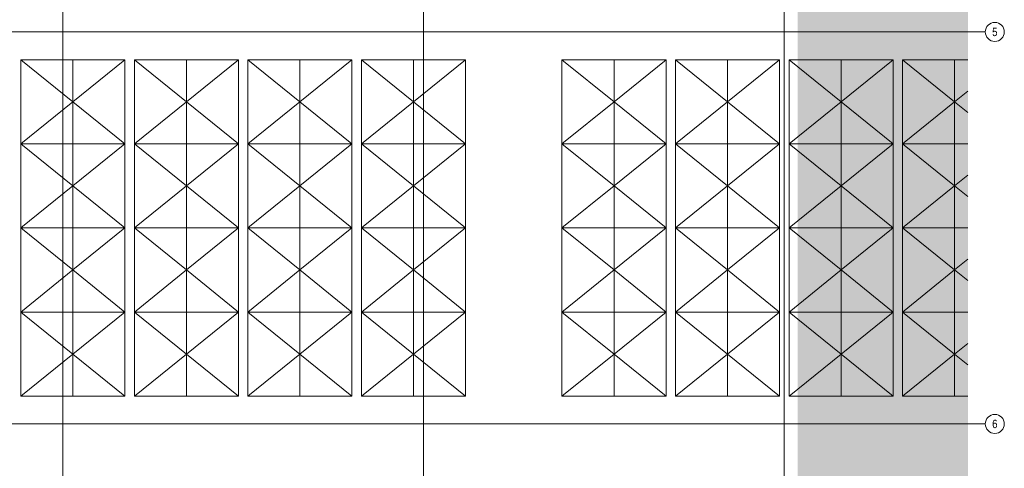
# Model space of a CAD drawing. Extents: x -743 to 300, y 62 to 1112.
# Tile 67 of 179: x -323 to 92, y 366 to 555. Entities that reach past the tile are written whole.
import ezdxf
from ezdxf.enums import TextEntityAlignment as Align
from ezdxf.lldxf.tags import DXFTag

# ---------------------------------------------------------------- set-up
doc = ezdxf.new("R2010")
doc.units = 0
doc.layers.get('0').update_dxf_attribs({"lineweight": 13})
for name, color, linetype, lineweight, true_color in [('40 -44 Elektr. Anlagen- 2 Eigenstromversorgungsanlagen', 7, 'Continuous', 5, 0xff6633), ('Dachflächen Moblierung', 7, 'Continuous', 9, 0x888888), ('iwb_Layout Achsbezeichung', 1, 'Continuous', 13, 0xff0000), ('iwb_Layout BA_Markierung', 7, 'Continuous', 9, 0xbadcdc)]:
    doc.layers.add(name, color=color, linetype=linetype, lineweight=lineweight, true_color=true_color)
doc.layers.add('70 -71 Achsen- 1 Gebäudeachsen', color=7, linetype='STRICHPUNKT2-A06CPV7LL0', lineweight=18)
doc.styles.get("Standard").update_dxf_attribs({"font": 'ARIALN.TTF'})
tags = doc.linetypes.add('grob-A06CPV7GL0', pattern=[14, 3, -8, 3]).pattern_tags.tags
tags[8:9] = [DXFTag(74, 4), DXFTag(75, 0), DXFTag(340, '0'), DXFTag(46, 0.0), DXFTag(50, 0.0), DXFTag(44, 0.0), DXFTag(45, 0.0)]
tags[6:7] = [DXFTag(74, 4), DXFTag(75, 0), DXFTag(340, '0'), DXFTag(46, 0.0), DXFTag(50, 0.0), DXFTag(44, 0.0), DXFTag(45, 0.0)]
tags[4:5] = [DXFTag(74, 4), DXFTag(75, 0), DXFTag(340, '0'), DXFTag(46, 0.0), DXFTag(50, 0.0), DXFTag(44, 0.0), DXFTag(45, 0.0)]
tags = doc.linetypes.add('STRICHPUNKT2', pattern=[12.7, 6.35, -3.175, 0, -3.175]).pattern_tags.tags
tags[10:11] = [DXFTag(74, 4), DXFTag(75, 0), DXFTag(340, '0'), DXFTag(46, 0.0), DXFTag(50, 0.0), DXFTag(44, 0.0), DXFTag(45, 0.0)]
tags[8:9] = [DXFTag(74, 4), DXFTag(75, 0), DXFTag(340, '0'), DXFTag(46, 0.0), DXFTag(50, 0.0), DXFTag(44, 0.0), DXFTag(45, 0.0)]
tags[6:7] = [DXFTag(74, 4), DXFTag(75, 0), DXFTag(340, '0'), DXFTag(46, 0.0), DXFTag(50, 0.0), DXFTag(44, 0.0), DXFTag(45, 0.0)]
tags[4:5] = [DXFTag(74, 4), DXFTag(75, 0), DXFTag(340, '0'), DXFTag(46, 0.0), DXFTag(50, 0.0), DXFTag(44, 0.0), DXFTag(45, 0.0)]
tags = doc.linetypes.add('STRICHPUNKT2-A06CPV7LL0', pattern=[12.7, 6.35, -3.175, 0, -3.175]).pattern_tags.tags
tags[10:11] = [DXFTag(74, 4), DXFTag(75, 0), DXFTag(340, '0'), DXFTag(46, 0.0), DXFTag(50, 0.0), DXFTag(44, 0.0), DXFTag(45, 0.0)]
tags[8:9] = [DXFTag(74, 4), DXFTag(75, 0), DXFTag(340, '0'), DXFTag(46, 0.0), DXFTag(50, 0.0), DXFTag(44, 0.0), DXFTag(45, 0.0)]
tags[6:7] = [DXFTag(74, 4), DXFTag(75, 0), DXFTag(340, '0'), DXFTag(46, 0.0), DXFTag(50, 0.0), DXFTag(44, 0.0), DXFTag(45, 0.0)]
tags[4:5] = [DXFTag(74, 4), DXFTag(75, 0), DXFTag(340, '0'), DXFTag(46, 0.0), DXFTag(50, 0.0), DXFTag(44, 0.0), DXFTag(45, 0.0)]

# ---------------------------------------------------------------- blocks, each defined once
blk = doc.blocks.new('Polygon-A06CPV7AL0')
at = {"color": 0, "linetype": 'ByBlock', "lineweight": -2, "ltscale": 0.13}
blk.add_solid([(4.85, 86.71), (4.69, 1083.81), (76.5, 86.52), (76.5, 1083.81)], dxfattribs=at)
blk = doc.blocks.new('Referenz-A06CPV7ML0')
at = {"layer": '40 -44 Elektr. Anlagen- 2 Eigenstromversorgungsanlagen', "color": 0, "lineweight": 9}
for p, q in [((-322.53, 502.81), (-322.53, 538.21)), ((-322.53, 538.21), (-300.61, 538.21)), ((-300.61, 538.21), (-300.61, 502.81)), ((-278.69, 538.21), (-300.61, 538.21)), ((-278.69, 502.81), (-278.69, 538.21)), ((-274.69, 502.81), (-274.69, 538.21)), ((-274.69, 538.21), (-252.77, 538.21)), ((-252.77, 538.21), (-252.77, 502.81)), ((-230.85, 538.21), (-252.77, 538.21)), ((-230.85, 502.81), (-230.85, 538.21)), ((-226.85, 502.81), (-226.85, 538.21)), ((-226.85, 538.21), (-204.93, 538.21)), ((-204.93, 538.21), (-204.93, 502.81)), ((-183.01, 538.21), (-204.93, 538.21)), ((-183.01, 502.81), (-183.01, 538.21)), ((-179.01, 502.81), (-179.01, 538.21)), ((-179.01, 538.21), (-157.09, 538.21)), ((-157.09, 538.21), (-157.09, 502.81)), ((-135.17, 538.21), (-157.09, 538.21)), ((-135.17, 502.81), (-135.17, 538.21)), ((-94.53, 502.81), (-94.53, 538.21)), ((-94.53, 538.21), (-72.61, 538.21)), ((-72.61, 538.21), (-72.61, 502.81)), ((-50.69, 538.21), (-72.61, 538.21)), ((-50.69, 502.81), (-50.69, 538.21)), ((-46.69, 502.81), (-46.69, 538.21)), ((-46.69, 538.21), (-24.77, 538.21)), ((-24.77, 538.21), (-24.77, 502.81)), ((-2.85, 538.21), (-24.77, 538.21)), ((-2.85, 502.81), (-2.85, 538.21)), ((1.15, 502.81), (1.15, 538.21)), ((1.15, 538.21), (23.07, 538.21)), ((23.07, 538.21), (23.07, 502.81)), ((44.99, 538.21), (23.07, 538.21)), ((44.99, 502.81), (44.99, 538.21)), ((48.99, 502.81), (48.99, 538.21)), ((48.99, 538.21), (70.91, 538.21)), ((70.91, 538.21), (70.91, 502.81)), ((76.46, 538.21), (70.91, 538.21)), ((-300.61, 502.81), (-322.53, 502.81)), ((-322.53, 467.41), (-322.53, 502.81)), ((-300.61, 502.81), (-278.69, 502.81)), ((-300.61, 502.81), (-300.61, 467.41)), ((-278.69, 467.41), (-278.69, 502.81)), ((-274.69, 467.41), (-274.69, 502.81)), ((-274.69, 502.81), (-252.77, 502.81)), ((-252.77, 502.81), (-252.77, 467.41)), ((-230.85, 502.81), (-252.77, 502.81)), ((-230.85, 467.41), (-230.85, 502.81)), ((-204.93, 502.81), (-226.85, 502.81)), ((-226.85, 467.41), (-226.85, 502.81)), ((-204.93, 502.81), (-204.93, 467.41)), ((-204.93, 502.81), (-183.01, 502.81)), ((-183.01, 467.41), (-183.01, 502.81)), ((-179.01, 467.41), (-179.01, 502.81)), ((-179.01, 502.81), (-157.09, 502.81)), ((-157.09, 502.81), (-157.09, 467.41)), ((-135.17, 502.81), (-157.09, 502.81)), ((-135.17, 467.41), (-135.17, 502.81)), ((-72.61, 502.81), (-94.53, 502.81)), ((-94.53, 467.41), (-94.53, 502.81)), ((-72.61, 502.81), (-72.61, 467.41)), ((-50.69, 502.81), (-72.61, 502.81)), ((-50.69, 467.41), (-50.69, 502.81)), ((-24.77, 502.81), (-46.69, 502.81)), ((-46.69, 467.41), (-46.69, 502.81)), ((-24.77, 502.81), (-24.77, 467.41)), ((-2.85, 502.81), (-24.77, 502.81)), ((-2.85, 467.41), (-2.85, 502.81)), ((23.07, 502.81), (1.15, 502.81)), ((1.15, 467.41), (1.15, 502.81)), ((23.07, 502.81), (44.99, 502.81)), ((23.07, 502.81), (23.07, 467.41)), ((44.99, 467.41), (44.99, 502.81)), ((70.91, 502.81), (48.99, 502.81)), ((48.99, 467.41), (48.99, 502.81)), ((70.91, 502.81), (76.46, 502.81)), ((70.91, 502.81), (70.91, 467.41)), ((-300.61, 467.41), (-322.53, 467.41)), ((-322.53, 432.01), (-322.53, 467.41)), ((-300.61, 467.41), (-278.69, 467.41)), ((-300.61, 467.41), (-300.61, 432.01)), ((-278.69, 432.01), (-278.69, 467.41)), ((-252.77, 467.41), (-274.69, 467.41)), ((-274.69, 432.01), (-274.69, 467.41)), ((-252.77, 467.41), (-230.85, 467.41)), ((-252.77, 467.41), (-252.77, 432.01)), ((-230.85, 432.01), (-230.85, 467.41)), ((-226.85, 432.01), (-226.85, 467.41)), ((-226.85, 467.41), (-204.93, 467.41)), ((-204.93, 467.41), (-204.93, 432.01)), ((-183.01, 467.41), (-204.93, 467.41)), ((-183.01, 432.01), (-183.01, 467.41)), ((-179.01, 432.01), (-179.01, 467.41)), ((-179.01, 467.41), (-157.09, 467.41)), ((-157.09, 467.41), (-157.09, 432.01)), ((-157.09, 467.41), (-135.17, 467.41)), ((-135.17, 432.01), (-135.17, 467.41)), ((-94.53, 432.01), (-94.53, 467.41)), ((-94.53, 467.41), (-72.61, 467.41)), ((-72.61, 467.41), (-72.61, 432.01)), ((-50.69, 467.41), (-72.61, 467.41)), ((-50.69, 432.01), (-50.69, 467.41)), ((-24.77, 467.41), (-46.69, 467.41)), ((-46.69, 432.01), (-46.69, 467.41)), ((-24.77, 467.41), (-2.85, 467.41)), ((-24.77, 467.41), (-24.77, 432.01)), ((-2.85, 432.01), (-2.85, 467.41)), ((1.15, 432.01), (1.15, 467.41)), ((1.15, 467.41), (23.07, 467.41)), ((23.07, 467.41), (44.99, 467.41)), ((23.07, 467.41), (23.07, 432.01)), ((44.99, 432.01), (44.99, 467.41)), ((48.99, 432.01), (48.99, 467.41)), ((48.99, 467.41), (70.91, 467.41)), ((70.91, 467.41), (70.91, 432.01)), ((70.91, 467.41), (76.46, 467.41)), ((-322.53, 396.61), (-322.53, 432.01)), ((-322.53, 432.01), (-300.61, 432.01)), ((-300.61, 432.01), (-300.61, 396.61)), ((-278.69, 432.01), (-300.61, 432.01)), ((-278.69, 396.61), (-278.69, 432.01)), ((-274.69, 396.61), (-274.69, 432.01)), ((-274.69, 432.01), (-252.77, 432.01)), ((-252.77, 432.01), (-252.77, 396.61)), ((-252.77, 432.01), (-230.85, 432.01)), ((-230.85, 396.61), (-230.85, 432.01)), ((-204.93, 432.01), (-226.85, 432.01)), ((-226.85, 396.61), (-226.85, 432.01)), ((-204.93, 432.01), (-183.01, 432.01)), ((-204.93, 432.01), (-204.93, 396.61)), ((-183.01, 396.61), (-183.01, 432.01)), ((-157.09, 432.01), (-179.01, 432.01)), ((-179.01, 396.61), (-179.01, 432.01)), ((-157.09, 432.01), (-157.09, 396.61)), ((-135.17, 432.01), (-157.09, 432.01)), ((-135.17, 396.61), (-135.17, 432.01)), ((-72.61, 432.01), (-94.53, 432.01)), ((-94.53, 396.61), (-94.53, 432.01)), ((-72.61, 432.01), (-50.69, 432.01)), ((-72.61, 432.01), (-72.61, 396.61)), ((-50.69, 396.61), (-50.69, 432.01)), ((-46.69, 396.61), (-46.69, 432.01)), ((-46.69, 432.01), (-24.77, 432.01)), ((-24.77, 432.01), (-24.77, 396.61)), ((-2.85, 432.01), (-24.77, 432.01)), ((-2.85, 396.61), (-2.85, 432.01)), ((1.15, 396.61), (1.15, 432.01)), ((1.15, 432.01), (23.07, 432.01)), ((23.07, 432.01), (23.07, 396.61)), ((44.99, 432.01), (23.07, 432.01)), ((44.99, 396.61), (44.99, 432.01)), ((70.91, 432.01), (48.99, 432.01)), ((48.99, 396.61), (48.99, 432.01)), ((70.91, 432.01), (70.91, 396.61)), ((76.46, 432.01), (70.91, 432.01)), ((-300.61, 396.61), (-322.53, 396.61)), ((-300.61, 396.61), (-278.69, 396.61)), ((-252.77, 396.61), (-274.69, 396.61)), ((-252.77, 396.61), (-230.85, 396.61)), ((-204.93, 396.61), (-226.85, 396.61)), ((-204.93, 396.61), (-183.01, 396.61)), ((-157.09, 396.61), (-179.01, 396.61)), ((-157.09, 396.61), (-135.17, 396.61)), ((-72.61, 396.61), (-94.53, 396.61)), ((-72.61, 396.61), (-50.69, 396.61)), ((-24.77, 396.61), (-46.69, 396.61)), ((-24.77, 396.61), (-2.85, 396.61)), ((23.07, 396.61), (1.15, 396.61)), ((23.07, 396.61), (44.99, 396.61)), ((70.91, 396.61), (48.99, 396.61)), ((70.91, 396.61), (76.46, 396.61))]:
    blk.add_line(p, q, dxfattribs=at)
at = {"layer": '70 -71 Achsen- 1 Gebäudeachsen', "color": 0, "linetype": 'STRICHPUNKT2-A06CPV7LL0', "ltscale": 0.18}
for p, q in [((-304.85, 1084.85), (-304.85, 85.41)), ((-152.85, 1084.85), (-152.85, 85.41)), ((-0.85, 1084.85), (-0.85, 85.41)), ((-682.49, 549.91), (76.46, 549.91)), ((-682.49, 384.91), (76.46, 384.91))]:
    blk.add_line(p, q, dxfattribs=at)
at = {"layer": 'Dachflächen Moblierung', "color": 0, "linetype": 'grob-A06CPV7GL0', "lineweight": 5, "ltscale": 0.13}
for p, q in [((-322.53, 538.21), (-300.61, 520.51)), ((-278.69, 538.21), (-300.61, 520.51)), ((-274.69, 538.21), (-252.77, 520.51)), ((-230.85, 538.21), (-252.77, 520.51)), ((-226.85, 538.21), (-204.93, 520.51)), ((-183.01, 538.21), (-204.93, 520.51)), ((-179.01, 538.21), (-157.09, 520.51)), ((-135.17, 538.21), (-157.09, 520.51)), ((-94.53, 538.21), (-72.61, 520.51)), ((-50.69, 538.21), (-72.61, 520.51)), ((-46.69, 538.21), (-24.77, 520.51)), ((-2.85, 538.21), (-24.77, 520.51)), ((1.15, 538.21), (23.07, 520.51)), ((44.99, 538.21), (23.07, 520.51)), ((48.99, 538.21), (70.91, 520.51)), ((76.46, 524.99), (70.91, 520.51)), ((-300.61, 520.51), (-322.53, 502.81)), ((-300.61, 520.51), (-278.69, 502.81)), ((-252.77, 520.51), (-274.69, 502.81)), ((-252.77, 520.51), (-230.85, 502.81)), ((-204.93, 520.51), (-226.85, 502.81)), ((-204.93, 520.51), (-183.01, 502.81)), ((-157.09, 520.51), (-179.01, 502.81)), ((-157.09, 520.51), (-135.17, 502.81)), ((-72.61, 520.51), (-94.53, 502.81)), ((-72.61, 520.51), (-50.69, 502.81)), ((-24.77, 520.51), (-46.69, 502.81)), ((-24.77, 520.51), (-2.85, 502.81)), ((23.07, 520.51), (1.15, 502.81)), ((23.07, 520.51), (44.99, 502.81)), ((70.91, 520.51), (48.99, 502.81)), ((70.91, 520.51), (76.46, 516.03)), ((-322.53, 502.81), (-300.61, 485.11)), ((-278.69, 502.81), (-300.61, 485.11)), ((-274.69, 502.81), (-252.77, 485.11)), ((-230.85, 502.81), (-252.77, 485.11)), ((-226.85, 502.81), (-204.93, 485.11)), ((-183.01, 502.81), (-204.93, 485.11)), ((-179.01, 502.81), (-157.09, 485.11)), ((-135.17, 502.81), (-157.09, 485.11)), ((-94.53, 502.81), (-72.61, 485.11)), ((-50.69, 502.81), (-72.61, 485.11)), ((-46.69, 502.81), (-24.77, 485.11)), ((-2.85, 502.81), (-24.77, 485.11)), ((1.15, 502.81), (23.07, 485.11)), ((44.99, 502.81), (23.07, 485.11)), ((48.99, 502.81), (70.91, 485.11)), ((76.46, 489.59), (70.91, 485.11)), ((-300.61, 485.11), (-322.53, 467.41)), ((-300.61, 485.11), (-278.69, 467.41)), ((-252.77, 485.11), (-274.69, 467.41)), ((-252.77, 485.11), (-230.85, 467.41)), ((-204.93, 485.11), (-226.85, 467.41)), ((-204.93, 485.11), (-183.01, 467.41)), ((-157.09, 485.11), (-179.01, 467.41)), ((-157.09, 485.11), (-135.17, 467.41)), ((-72.61, 485.11), (-94.53, 467.41)), ((-72.61, 485.11), (-50.69, 467.41)), ((-24.77, 485.11), (-46.69, 467.41)), ((-24.77, 485.11), (-2.85, 467.41)), ((23.07, 485.11), (1.15, 467.41)), ((23.07, 485.11), (44.99, 467.41)), ((70.91, 485.11), (48.99, 467.41)), ((70.91, 485.11), (76.46, 480.63)), ((-322.53, 467.41), (-300.61, 449.71)), ((-278.69, 467.41), (-300.61, 449.71)), ((-274.69, 467.41), (-252.77, 449.71)), ((-230.85, 467.41), (-252.77, 449.71)), ((-226.85, 467.41), (-204.93, 449.71)), ((-183.01, 467.41), (-204.93, 449.71)), ((-179.01, 467.41), (-157.09, 449.71)), ((-135.17, 467.41), (-157.09, 449.71)), ((-94.53, 467.41), (-72.61, 449.71)), ((-50.69, 467.41), (-72.61, 449.71)), ((-46.69, 467.41), (-24.77, 449.71)), ((-2.85, 467.41), (-24.77, 449.71)), ((1.15, 467.41), (23.07, 449.71)), ((44.99, 467.41), (23.07, 449.71)), ((48.99, 467.41), (70.91, 449.71)), ((76.46, 454.19), (70.91, 449.71)), ((-300.61, 449.71), (-322.53, 432.01)), ((-300.61, 449.71), (-278.69, 432.01)), ((-252.77, 449.71), (-274.69, 432.01)), ((-252.77, 449.71), (-230.85, 432.01)), ((-204.93, 449.71), (-226.85, 432.01)), ((-204.93, 449.71), (-183.01, 432.01)), ((-157.09, 449.71), (-179.01, 432.01)), ((-157.09, 449.71), (-135.17, 432.01)), ((-72.61, 449.71), (-94.53, 432.01)), ((-72.61, 449.71), (-50.69, 432.01)), ((-24.77, 449.71), (-46.69, 432.01)), ((-24.77, 449.71), (-2.85, 432.01)), ((23.07, 449.71), (1.15, 432.01)), ((23.07, 449.71), (44.99, 432.01)), ((70.91, 449.71), (48.99, 432.01)), ((70.91, 449.71), (76.46, 445.23)), ((-322.53, 432.01), (-300.61, 414.31)), ((-278.69, 432.01), (-300.61, 414.31)), ((-274.69, 432.01), (-252.77, 414.31)), ((-230.85, 432.01), (-252.77, 414.31)), ((-226.85, 432.01), (-204.93, 414.31)), ((-183.01, 432.01), (-204.93, 414.31)), ((-179.01, 432.01), (-157.09, 414.31)), ((-135.17, 432.01), (-157.09, 414.31)), ((-94.53, 432.01), (-72.61, 414.31)), ((-50.69, 432.01), (-72.61, 414.31)), ((-46.69, 432.01), (-24.77, 414.31)), ((-2.85, 432.01), (-24.77, 414.31)), ((1.15, 432.01), (23.07, 414.31)), ((44.99, 432.01), (23.07, 414.31)), ((48.99, 432.01), (70.91, 414.31)), ((76.46, 418.79), (70.91, 414.31)), ((-300.61, 414.31), (-322.53, 396.61)), ((-300.61, 414.31), (-278.69, 396.61)), ((-252.77, 414.31), (-274.69, 396.61)), ((-252.77, 414.31), (-230.85, 396.61)), ((-204.93, 414.31), (-226.85, 396.61)), ((-204.93, 414.31), (-183.01, 396.61)), ((-157.09, 414.31), (-179.01, 396.61)), ((-157.09, 414.31), (-135.17, 396.61)), ((-72.61, 414.31), (-94.53, 396.61)), ((-72.61, 414.31), (-50.69, 396.61)), ((-24.77, 414.31), (-46.69, 396.61)), ((-24.77, 414.31), (-2.85, 396.61)), ((23.07, 414.31), (1.15, 396.61)), ((23.07, 414.31), (44.99, 396.61)), ((70.91, 414.31), (48.99, 396.61)), ((70.91, 414.31), (76.46, 409.83))]:
    blk.add_line(p, q, dxfattribs=at)

msp = doc.modelspace()

# ---------------------------------------------------------------- linework, layer by layer
at = {"layer": 'iwb_Layout Achsbezeichung', "linetype": 'STRICHPUNKT2', "lineweight": 13, "ltscale": 0.39}
for p, q in [((76.5, 549.91), (83.84, 549.91)), ((76.5, 384.91), (83.84, 384.91))]:
    msp.add_line(p, q, dxfattribs=at)
at = {"layer": 'iwb_Layout Achsbezeichung', "ltscale": 0.39, "extrusion": (0, 0, -1)}
for centre in [(-87.84, 549.91), (-87.84, 384.91)]:
    msp.add_circle(centre, 4, dxfattribs=at)

# ---------------------------------------------------------------- block references
at = {"color": 8, "lineweight": 13, "ltscale": 0.13, "true_color": 0x808080}
msp.add_blockref('Referenz-A06CPV7ML0', (0, 0), dxfattribs=at)
at = {"layer": 'iwb_Layout BA_Markierung', "ltscale": 0.13}
msp.add_blockref('Polygon-A06CPV7AL0', (0, 0), dxfattribs=at)

# ---------------------------------------------------------------- texts
at = {"layer": 'iwb_Layout Achsbezeichung', "ltscale": 0.39}
for s, p in [('5', (87.84, 549.91)), ('6', (87.84, 384.91))]:
    msp.add_text(s, height=3.5, dxfattribs=at).set_placement(p, align=Align.MIDDLE_CENTER)

doc.saveas('drawing.dxf')
